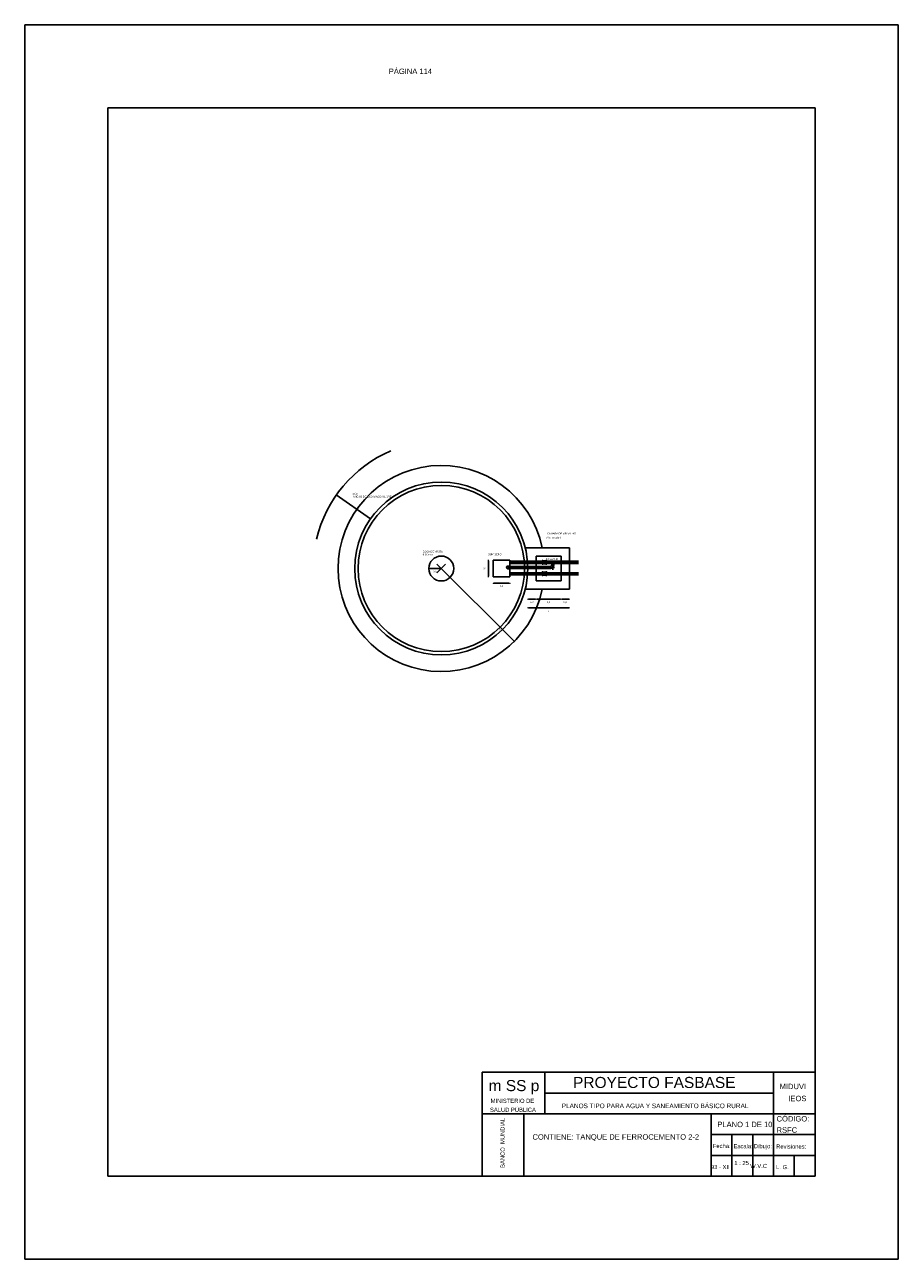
# Model space of a CAD drawing. Header units: metres. Extents: x 1704 to 4131, y 3282 to 4241.
# Tile 15 of 78: x 1966 to 1987, y 4207 to 4237. Entities that reach past the tile are written whole.
import ezdxf
from ezdxf.enums import TextEntityAlignment as Align

# ---------------------------------------------------------------- set-up
doc = ezdxf.new("R2010")
doc.units = ezdxf.units.M
doc.layers.add('Cotas', color=7, linetype='Continuous')
doc.layers.add('Dibujo', color=7, linetype='Continuous')
doc.styles.add('Annotative', font='arial.ttf')
doc.styles.get("Standard").update_dxf_attribs({"font": 'arial.ttf'})
doc.dimstyles.new('Vero', dxfattribs={"dimtxt": 0.04, "dimasz": 0.03, "dimexe": 1.25, "dimexo": 0.625, "dimgap": 0.05, "dimtad": 2, "dimtih": 1, "dimtoh": 1, "dimtxsty": 'Standard', "dimblk": 'DOT', "dimcen": 0, "dimse1": 1, "dimse2": 1, "dimadec": 0, "dimazin": 0, "dimtfac": 1, "dimtix": 1, "dimtmove": 0, "dimatfit": 2, "dimfxl": 1, "dimarcsym": 2})

# ---------------------------------------------------------------- blocks, each defined once
blk = doc.blocks.new('_Dot')
at = {"color": 0, "linetype": 'ByBlock', "lineweight": -2}
blk.add_line((-0.5, 0), (-1, 0), dxfattribs=at)
at = {"color": 0, "linetype": 'ByBlock', "const_width": 0.5}
blk.add_lwpolyline([(-0.25, 0, 1), (0.25, 0, 1)], format="xyb", close=True, dxfattribs=at)
blk = doc.blocks.new('*D284')
at = {"layer": 'Cotas', "color": 0, "linetype": 'ByBlock', "lineweight": -2, "transparency": 16777216}
blk.add_line((1977.094, 4223.576), (1977.434, 4223.576), dxfattribs=at)
at = {"layer": 'Defpoints', "color": 0, "linetype": 'ByBlock', "transparency": 16777216}
for p in [(1977.064, 4223.732), (1977.464, 4223.732), (1977.464, 4223.576)]:
    blk.add_point(p, dxfattribs=at)
at = {"layer": 'Cotas', "color": 0, "linetype": 'ByBlock', "lineweight": -2, "transparency": 16777216, "xscale": 0.03, "yscale": 0.03, "zscale": 0.03, "rotation": 180}
blk.add_blockref('_Dot', (1977.064, 4223.576), dxfattribs=at)
at = {"layer": 'Cotas', "color": 0, "linetype": 'ByBlock', "lineweight": -2, "transparency": 16777216, "xscale": 0.03, "yscale": 0.03, "zscale": 0.03}
blk.add_blockref('_Dot', (1977.464, 4223.576), dxfattribs=at)
at = {"layer": 'Cotas', "color": 0, "linetype": 'ByBlock', "transparency": 16777216, "insert": (1977.264, 4223.502), "char_height": 0.04, "attachment_point": 5}
blk.add_mtext('0,4', dxfattribs=at)
blk = doc.blocks.new('*D285')
at = {"layer": 'Cotas', "color": 0, "linetype": 'ByBlock', "lineweight": -2, "transparency": 16777216}
blk.add_line((1976.945, 4223.762), (1976.945, 4224.102), dxfattribs=at)
at = {"layer": 'Defpoints', "color": 0, "linetype": 'ByBlock', "transparency": 16777216}
for p in [(1976.945, 4224.132), (1977.064, 4224.132), (1977.064, 4223.732)]:
    blk.add_point(p, dxfattribs=at)
at = {"layer": 'Cotas', "color": 0, "linetype": 'ByBlock', "lineweight": -2, "transparency": 16777216, "xscale": 0.03, "yscale": 0.03, "zscale": 0.03}
for p, rotation in [((1976.945, 4224.132), 90), ((1976.945, 4223.732), 270)]:
    blk.add_blockref('_Dot', p, dxfattribs=dict(at, rotation=rotation))
at = {"layer": 'Cotas', "color": 0, "linetype": 'ByBlock', "transparency": 16777216, "insert": (1976.859, 4223.932), "char_height": 0.04, "attachment_point": 5}
blk.add_mtext('0,4', dxfattribs=at)
blk = doc.blocks.new('*D286')
at = {"layer": 'Cotas', "color": 0, "linetype": 'ByBlock', "lineweight": -2, "transparency": 16777216}
blk.add_line((1978.123, 4223.195), (1978.663, 4223.195), dxfattribs=at)
at = {"layer": 'Defpoints', "color": 0, "linetype": 'ByBlock', "transparency": 16777216}
for p in [(1978.093, 4223.632), (1978.693, 4223.632), (1978.693, 4223.195)]:
    blk.add_point(p, dxfattribs=at)
at = {"layer": 'Cotas', "color": 0, "linetype": 'ByBlock', "lineweight": -2, "transparency": 16777216, "xscale": 0.03, "yscale": 0.03, "zscale": 0.03, "rotation": 180}
blk.add_blockref('_Dot', (1978.093, 4223.195), dxfattribs=at)
at = {"layer": 'Cotas', "color": 0, "linetype": 'ByBlock', "lineweight": -2, "transparency": 16777216, "xscale": 0.03, "yscale": 0.03, "zscale": 0.03}
blk.add_blockref('_Dot', (1978.693, 4223.195), dxfattribs=at)
at = {"layer": 'Cotas', "color": 0, "linetype": 'ByBlock', "transparency": 16777216, "insert": (1978.393, 4223.121), "char_height": 0.04, "attachment_point": 5}
blk.add_mtext('0,6', dxfattribs=at)
blk = doc.blocks.new('*D287')
at = {"layer": 'Cotas', "color": 0, "linetype": 'ByBlock', "lineweight": -2, "transparency": 16777216}
blk.add_line((1978.723, 4223.195), (1978.863, 4223.195), dxfattribs=at)
at = {"layer": 'Defpoints', "color": 0, "linetype": 'ByBlock', "transparency": 16777216}
for p in [(1978.693, 4223.632), (1978.893, 4223.432), (1978.893, 4223.195)]:
    blk.add_point(p, dxfattribs=at)
at = {"layer": 'Cotas', "color": 0, "linetype": 'ByBlock', "lineweight": -2, "transparency": 16777216, "xscale": 0.03, "yscale": 0.03, "zscale": 0.03, "rotation": 180}
blk.add_blockref('_Dot', (1978.693, 4223.195), dxfattribs=at)
at = {"layer": 'Cotas', "color": 0, "linetype": 'ByBlock', "lineweight": -2, "transparency": 16777216, "xscale": 0.03, "yscale": 0.03, "zscale": 0.03}
blk.add_blockref('_Dot', (1978.893, 4223.195), dxfattribs=at)
at = {"layer": 'Cotas', "color": 0, "linetype": 'ByBlock', "transparency": 16777216, "insert": (1978.793, 4223.121), "char_height": 0.04, "attachment_point": 5}
blk.add_mtext('0,2', dxfattribs=at)
blk = doc.blocks.new('*D288')
at = {"layer": 'Cotas', "color": 0, "linetype": 'ByBlock', "lineweight": -2, "transparency": 16777216}
blk.add_line((1977.923, 4223.195), (1978.063, 4223.195), dxfattribs=at)
at = {"layer": 'Defpoints', "color": 0, "linetype": 'ByBlock', "transparency": 16777216}
for p in [(1977.893, 4223.957), (1978.093, 4223.957), (1978.093, 4223.195)]:
    blk.add_point(p, dxfattribs=at)
at = {"layer": 'Cotas', "color": 0, "linetype": 'ByBlock', "lineweight": -2, "transparency": 16777216, "xscale": 0.03, "yscale": 0.03, "zscale": 0.03, "rotation": 180}
blk.add_blockref('_Dot', (1977.893, 4223.195), dxfattribs=at)
at = {"layer": 'Cotas', "color": 0, "linetype": 'ByBlock', "lineweight": -2, "transparency": 16777216, "xscale": 0.03, "yscale": 0.03, "zscale": 0.03}
blk.add_blockref('_Dot', (1978.093, 4223.195), dxfattribs=at)
at = {"layer": 'Cotas', "color": 0, "linetype": 'ByBlock', "transparency": 16777216, "insert": (1977.993, 4223.121), "char_height": 0.04, "attachment_point": 5}
blk.add_mtext('0,2', dxfattribs=at)
blk = doc.blocks.new('*D289')
at = {"layer": 'Cotas', "color": 0, "linetype": 'ByBlock', "lineweight": -2, "transparency": 16777216}
blk.add_line((1977.923, 4222.987), (1978.863, 4222.987), dxfattribs=at)
at = {"layer": 'Defpoints', "color": 0, "linetype": 'ByBlock', "transparency": 16777216}
for p in [(1977.893, 4223.957), (1978.893, 4223.932), (1978.893, 4222.987)]:
    blk.add_point(p, dxfattribs=at)
at = {"layer": 'Cotas', "color": 0, "linetype": 'ByBlock', "lineweight": -2, "transparency": 16777216, "xscale": 0.03, "yscale": 0.03, "zscale": 0.03, "rotation": 180}
blk.add_blockref('_Dot', (1977.893, 4222.987), dxfattribs=at)
at = {"layer": 'Cotas', "color": 0, "linetype": 'ByBlock', "lineweight": -2, "transparency": 16777216, "xscale": 0.03, "yscale": 0.03, "zscale": 0.03}
blk.add_blockref('_Dot', (1978.893, 4222.987), dxfattribs=at)
at = {"layer": 'Cotas', "color": 0, "linetype": 'ByBlock', "transparency": 16777216, "insert": (1978.393, 4222.917), "char_height": 0.04, "attachment_point": 5}
blk.add_mtext('1', dxfattribs=at)
blk = doc.blocks.new('*D290')
at = {"layer": 'Cotas', "color": 0, "linetype": 'ByBlock', "lineweight": -2, "transparency": 16777216}
blk.add_line((1975.783, 4223.932), (1975.543, 4223.932), dxfattribs=at)
at = {"layer": 'Defpoints', "color": 0, "linetype": 'ByBlock', "transparency": 16777216}
for p in [(1975.513, 4223.932), (1975.513, 4223.932), (1975.813, 4223.932)]:
    blk.add_point(p, dxfattribs=at)
at = {"layer": 'Cotas', "color": 0, "linetype": 'ByBlock', "lineweight": -2, "transparency": 16777216, "xscale": 0.03, "yscale": 0.03, "zscale": 0.03, "rotation": 180}
blk.add_blockref('_Dot', (1975.513, 4223.932), dxfattribs=at)
at = {"layer": 'Cotas', "color": 0, "linetype": 'ByBlock', "lineweight": -2, "transparency": 16777216, "xscale": 0.03, "yscale": 0.03, "zscale": 0.03}
blk.add_blockref('_Dot', (1975.813, 4223.932), dxfattribs=at)
at = {"layer": 'Cotas', "color": 0, "linetype": 'ByBlock', "transparency": 16777216, "insert": (1975.663, 4223.858), "char_height": 0.04, "attachment_point": 5}
blk.add_mtext('0,3', dxfattribs=at)

msp = doc.modelspace()

# ---------------------------------------------------------------- linework, layer by layer
at = {"layer": 'Cotas', "color": 0, "linetype": 'ByBlock'}
for p, q in [((1975.707, 4224.038), (1977.581, 4222.165)), ((1975.813, 4223.932), (1975.919, 4224.038)), ((1975.813, 4223.932), (1975.707, 4223.826)), ((1975.813, 4223.932), (1975.813, 4223.932))]:
    msp.add_line(p, q, dxfattribs=at)
at = {"layer": 'Dibujo', "color": 0, "linetype": 'ByBlock'}
for p, q in [((1965.8, 4237.014), (1986.8, 4237.014)), ((1965.8, 4207.314), (1965.8, 4237.014)), ((1965.8, 4237.014), (1968.8, 4237.014)), ((1965.8, 4237.014), (1968.3, 4237.014)), ((1986.8, 4237.014), (1986.8, 4207.314)), ((1967.8, 4235.014), (1967.8, 4209.314)), ((1984.8, 4235.014), (1967.8, 4235.014)), ((1984.8, 4235.014), (1984.8, 4209.314)), ((1973.291, 4225.701), (1974.11, 4225.127)), ((1977.832, 4224.432), (1978.893, 4224.432)), ((1978.093, 4224.232), (1978.693, 4224.232)), ((1978.093, 4223.932), (1978.093, 4224.232)), ((1978.693, 4224.232), (1978.693, 4223.632)), ((1978.893, 4224.432), (1978.893, 4223.432)), ((1977.464, 4224.132), (1977.064, 4224.132)), ((1977.064, 4224.132), (1977.064, 4223.732)), ((1977.449, 4223.992), (1977.429, 4223.992)), ((1977.429, 4223.922), (1977.429, 4223.992)), ((1977.449, 4223.922), (1977.449, 4223.992)), ((1977.464, 4223.982), (1977.449, 4223.982)), ((1977.449, 4223.982), (1977.449, 4223.932)), ((1977.464, 4223.932), (1977.464, 4224.132)), ((1977.464, 4224.106), (1978.238, 4224.106)), ((1977.464, 4224.081), (1978.238, 4224.081)), ((1977.464, 4224.056), (1978.238, 4224.056)), ((1977.464, 4223.982), (1978.438, 4223.982)), ((1977.464, 4223.957), (1978.537, 4223.957)), ((1978.258, 4224.126), (1978.238, 4224.126)), ((1978.238, 4224.126), (1978.238, 4224.036)), ((1978.258, 4224.036), (1978.238, 4224.036)), ((1978.258, 4224.036), (1978.258, 4224.126)), ((1978.258, 4224.116), (1978.328, 4224.116)), ((1978.258, 4224.046), (1978.258, 4224.106)), ((1978.328, 4224.081), (1978.258, 4224.081)), ((1978.328, 4224.046), (1978.258, 4224.046)), ((1978.293, 4224.081), (1978.293, 4224.136)), ((1978.293, 4224.081), (1978.293, 4224.026)), ((1978.328, 4224.036), (1978.328, 4224.126)), ((1978.348, 4224.126), (1978.328, 4224.126)), ((1978.328, 4224.046), (1978.328, 4224.106)), ((1978.348, 4224.036), (1978.328, 4224.036)), ((1978.348, 4224.126), (1978.348, 4224.036)), ((1978.348, 4224.106), (1979.115, 4224.106)), ((1978.348, 4224.081), (1979.115, 4224.081)), ((1978.348, 4224.056), (1978.458, 4224.056)), ((1978.438, 4224.056), (1978.438, 4224.106)), ((1978.438, 4223.982), (1978.438, 4223.932)), ((1978.458, 4224.046), (1978.458, 4224.056)), ((1978.528, 4224.046), (1978.458, 4224.046)), ((1978.468, 4224.046), (1978.468, 4224.011)), ((1978.518, 4224.011), (1978.468, 4224.011)), ((1978.493, 4224.121), (1978.493, 4223.904)), ((1978.518, 4224.046), (1978.518, 4224.011)), ((1978.528, 4224.046), (1978.528, 4224.056)), ((1978.528, 4224.056), (1979.115, 4224.056)), ((1978.548, 4224.056), (1978.548, 4224.106)), ((1978.548, 4224.056), (1978.548, 4224.106)), ((1977.064, 4223.732), (1977.064, 4223.822)), ((1977.064, 4223.732), (1977.064, 4223.822)), ((1977.064, 4223.732), (1977.464, 4223.732)), ((1977.429, 4223.922), (1977.449, 4223.922)), ((1977.449, 4223.932), (1977.464, 4223.932)), ((1977.464, 4223.932), (1978.448, 4223.932)), ((1977.464, 4223.732), (1977.464, 4223.932)), ((1977.464, 4223.832), (1978.238, 4223.832)), ((1977.464, 4223.807), (1978.238, 4223.807)), ((1977.464, 4223.782), (1978.238, 4223.782)), ((1978.093, 4223.632), (1978.093, 4223.932)), ((1978.258, 4223.852), (1978.238, 4223.852)), ((1978.238, 4223.852), (1978.238, 4223.762)), ((1978.258, 4223.762), (1978.238, 4223.762)), ((1978.258, 4223.762), (1978.258, 4223.852)), ((1978.258, 4223.842), (1978.328, 4223.842)), ((1978.258, 4223.772), (1978.258, 4223.832)), ((1978.328, 4223.807), (1978.258, 4223.807)), ((1978.328, 4223.772), (1978.258, 4223.772)), ((1978.293, 4223.807), (1978.293, 4223.862)), ((1978.293, 4223.807), (1978.293, 4223.752)), ((1978.328, 4223.762), (1978.328, 4223.852)), ((1978.348, 4223.852), (1978.328, 4223.852)), ((1978.328, 4223.772), (1978.328, 4223.832)), ((1978.348, 4223.762), (1978.328, 4223.762)), ((1978.348, 4223.852), (1978.348, 4223.762)), ((1978.348, 4223.832), (1979.115, 4223.832)), ((1978.348, 4223.807), (1979.115, 4223.807)), ((1978.348, 4223.782), (1979.115, 4223.782)), ((1978.438, 4223.932), (1978.448, 4223.932)), ((1978.893, 4223.432), (1977.832, 4223.432)), ((1978.693, 4223.632), (1978.093, 4223.632)), ((1976.8, 4211.814), (1976.8, 4209.314)), ((1984.8, 4211.814), (1976.8, 4211.814)), ((1978.3, 4211.814), (1978.3, 4210.814)), ((1983.8, 4209.314), (1983.8, 4211.814)), ((1983.8, 4211.314), (1978.3, 4211.314)), ((1984.8, 4210.814), (1976.8, 4210.814)), ((1977.8, 4210.814), (1977.8, 4209.314)), ((1977.8, 4209.314), (1977.8, 4210.814)), ((1982.3, 4209.314), (1982.3, 4210.814)), ((1984.8, 4210.314), (1982.3, 4210.314)), ((1982.8, 4209.314), (1982.8, 4210.314)), ((1983.3, 4209.314), (1983.3, 4210.314)), ((1984.8, 4209.814), (1982.3, 4209.814)), ((1984.3, 4209.314), (1984.3, 4209.814)), ((1984.8, 4209.314), (1967.8, 4209.314)), ((1986.8, 4207.314), (1965.8, 4207.314))]:
    msp.add_line(p, q, dxfattribs=at)
for centre, radius in [((1975.813, 4223.932), 2.08), ((1975.813, 4223.932), 2), ((1975.813, 4223.932), 0.3), ((1978.293, 4224.081), 0.035), ((1978.293, 4224.081), 0.03), ((1978.293, 4224.081), 0.002), ((1978.293, 4223.807), 0.035), ((1978.293, 4223.807), 0.03), ((1978.293, 4223.807), 0.002)]:
    msp.add_circle(centre, radius, dxfattribs=at)
for centre, radius, start, end in [((1975.813, 4223.932), 3.08, 113.2048, 166.7096), ((1975.813, 4223.932), 2.48, 11.6313, 348.3687), ((1977.419, 4223.957), 0.0353, 74.0201, 285.9799), ((1978.44, 4224.01), 0.0274, 264.3765, 2.8409), ((1978.448, 4224.003), 0.0704, 269.9436, 6.6644)]:
    msp.add_arc(centre, radius, start, end, dxfattribs=at)

# ---------------------------------------------------------------- texts
at = {"layer": 'Cotas', "color": 0, "linetype": 'ByBlock'}
for s, height, p in [('1.00', 0.0433, (1973.678, 4225.709)), ('ANCHO DE EXCAVACIÓN LIBRE', 0.04327, (1973.693, 4225.638)), ('(Var detalle )', 0.04327, (1978.342, 4224.652)), ('CÁMARA DE VÁLVULAS', 0.04327, (1978.359, 4224.751)), ('d 60 mm', 0.0433, (1975.367, 4224.248)), ('BOCA DE VISITA', 0.04327, (1975.367, 4224.316)), ('SUMIDERO', 0.0433, (1976.939, 4224.25)), ('DESAGUE', 0.0433, (1978.327, 4224.134))]:
    msp.add_text(s, height=height, dxfattribs=at).set_placement(p)
msp.add_text('0.8', height=0.0433, rotation=43.5811, dxfattribs=at).set_placement((1977.22, 4222.44))
at = {"layer": 'Dibujo', "color": 0, "linetype": 'ByBlock'}
for s, height, p in [('m SS p', 0.2662, (1976.952, 4211.36)), ('PROYECTO FASBASE', 0.26624, (1978.982, 4211.435)), ('PLANOS TIPO PARA AGUA Y SANEAMIENTO BÁSICO RURAL', 0.11076, (1978.71, 4210.95))]:
    msp.add_text(s, height=height, dxfattribs=at).set_placement(p)
at = {"layer": 'Dibujo', "color": 0, "linetype": 'ByBlock', "style": 'Annotative'}
for s, p in [('MIDUVI', (1983.948, 4211.408)), ('IEOS', (1984.157, 4211.118)), ('PLANO 1 DE 10', (1982.451, 4210.494)), ('CÓDIGO:', (1983.874, 4210.63)), ('CONTIENE: TANQUE DE FERROCEMENTO 2-2', (1978.006, 4210.193)), ('RSFC', (1983.874, 4210.36))]:
    msp.add_text(s, height=0.13, dxfattribs=at).set_placement(p)
at = {"layer": 'Dibujo', "color": 0, "linetype": 'ByBlock'}
for s, p in [('MINISTERIO DE', (1977.524, 4211.077)), ('SALUD PÚBLICA', (1977.536, 4210.861)), ('Fecha:', (1982.555, 4209.991)), ('Escala:', (1983.071, 4209.986)), ('Dibujo:', (1983.547, 4209.986)), ('Revisiones:', (1984.225, 4209.976)), ('1 : 25', (1983.034, 4209.581)), ('93 - XII', (1982.522, 4209.485)), ('W.V.C', (1983.442, 4209.51)), ('L. G. ', (1984.034, 4209.483))]:
    msp.add_text(s, height=0.1, dxfattribs=at).set_placement(p, align=Align.CENTER)
msp.add_text('BANCO  MUNDIAL', height=0.1, rotation=90, dxfattribs=at).set_placement((1977.337, 4210.115), align=Align.CENTER)
at = {"layer": 'Dibujo', "color": 0, "linetype": 'ByBlock', "insert": (1974.552, 4235.958), "char_height": 0.13, "width": 2.90393, "attachment_point": 1}
msp.add_mtext('PÁGINA 114', dxfattribs=at)

# ---------------------------------------------------------------- dimensions: what is measured, and where the dimension line sits
at = {"layer": 'Cotas', "color": 0, "linetype": 'ByBlock'}
for base, p1, p2, picture, middle in [((1975.513, 4223.932), (1975.813, 4223.932), (1975.513, 4223.932), '*D290', (1975.663, 4223.858)), ((1978.093, 4223.195), (1977.893, 4223.957), (1978.093, 4223.957), '*D288', (1977.993, 4223.121)), ((1978.893, 4222.987), (1977.893, 4223.957), (1978.893, 4223.932), '*D289', (1978.393, 4222.917)), ((1977.464, 4223.576), (1977.064, 4223.732), (1977.464, 4223.732), '*D284', (1977.264, 4223.502)), ((1978.693, 4223.195), (1978.093, 4223.632), (1978.693, 4223.632), '*D286', (1978.393, 4223.121)), ((1978.893, 4223.195), (1978.693, 4223.632), (1978.893, 4223.432), '*D287', (1978.793, 4223.121))]:
    dim = msp.add_linear_dim(base=base, p1=p1, p2=p2, dimstyle='Vero', dxfattribs=at)
    dim.commit()
    dim.dimension.update_dxf_attribs({"geometry": picture, "text_midpoint": middle})
dim = msp.add_linear_dim(base=(1976.945, 4224.132), p1=(1977.064, 4223.732), p2=(1977.064, 4224.132), angle=90, dimstyle='Vero', dxfattribs=at)
dim.commit()
dim.dimension.update_dxf_attribs({"geometry": '*D285', "text_midpoint": (1976.859, 4223.932)})

doc.saveas('drawing.dxf')
